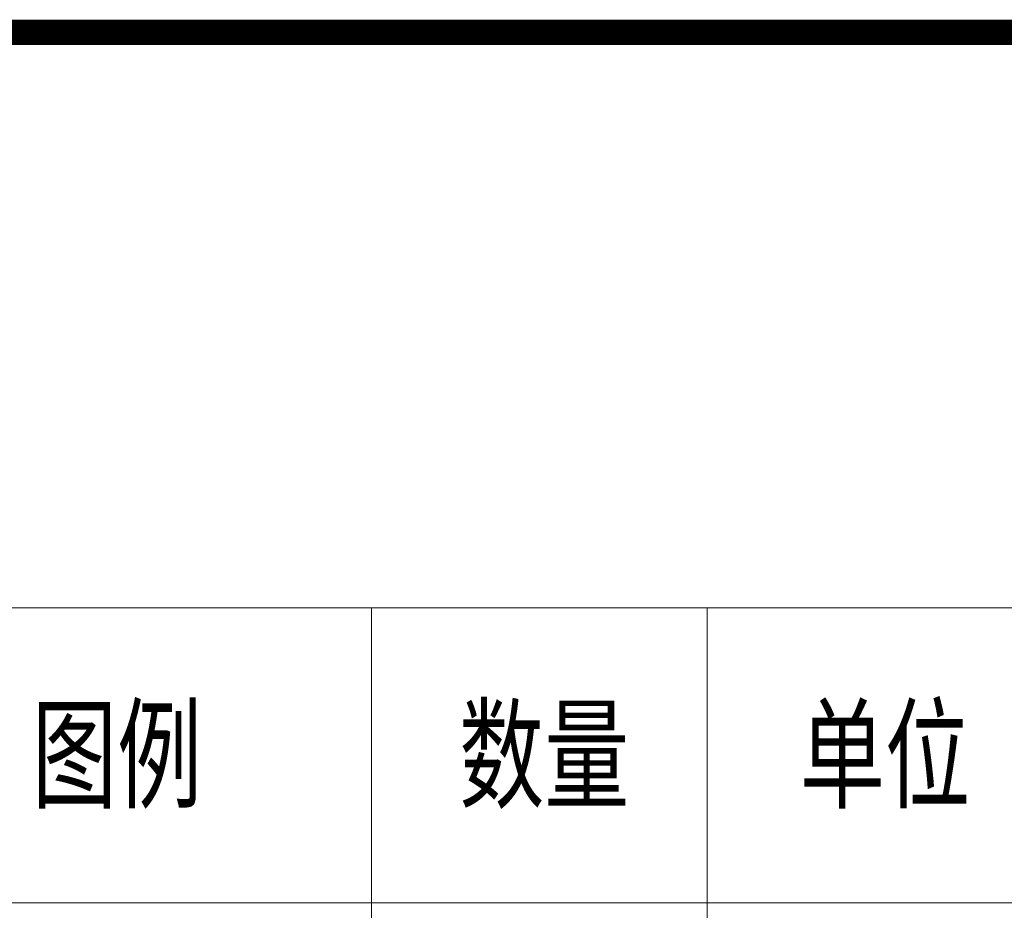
# Model space of a CAD drawing. Header units: millimetres. Extents: x -64078 to -62795, y 13127 to 13405.
# Tile 49 of 51: x -62999 to -62961, y 13370 to 13405. Entities that reach past the tile are written whole.
import ezdxf

# ---------------------------------------------------------------- set-up
doc = ezdxf.new("R2010")
doc.units = ezdxf.units.MM
doc.header["$LTSCALE"] = 1000
doc.header["$MEASUREMENT"] = 0
doc.layers.add('SYN_TK', color=7, linetype='Continuous')
doc.layers.add('中文', color=6, linetype='Continuous')
doc.styles.add('H1', font='NSimSun.ttf', dxfattribs={"width": 0.7})

msp = doc.modelspace()

# ---------------------------------------------------------------- linework, layer by layer
at = {"layer": 'SYN_TK', "color": 7, "const_width": 1}
msp.add_lwpolyline([(-63175.074, 13404.194), (-62795.074, 13404.194), (-62795.074, 13127.194), (-63175.074, 13127.194)], close=True, dxfattribs=at)
at = {"layer": '中文', "lineweight": 0}
for p, q in [((-63029.998, 13381.613), (-62821.334, 13381.611)), ((-62985.442, 13262.175), (-62985.441, 13381.612)), ((-63029.998, 13370.028), (-62821.334, 13370.026))]:
    msp.add_line(p, q, dxfattribs=at)
msp.add_lwpolyline([(-62972.265, 13381.612), (-62972.265, 13262.175)], dxfattribs=at)

# ---------------------------------------------------------------- texts
at = {"layer": '中文', "lineweight": 0, "style": 'H1', "width": 0.7}
for s, p in [('图例', (-62998.774, 13374.109)), ('数量', (-62982.007, 13374.109)), ('单位', (-62968.634, 13374.109))]:
    msp.add_text(s, height=3.4992, dxfattribs=at).set_placement(p)

doc.saveas('drawing.dxf')
